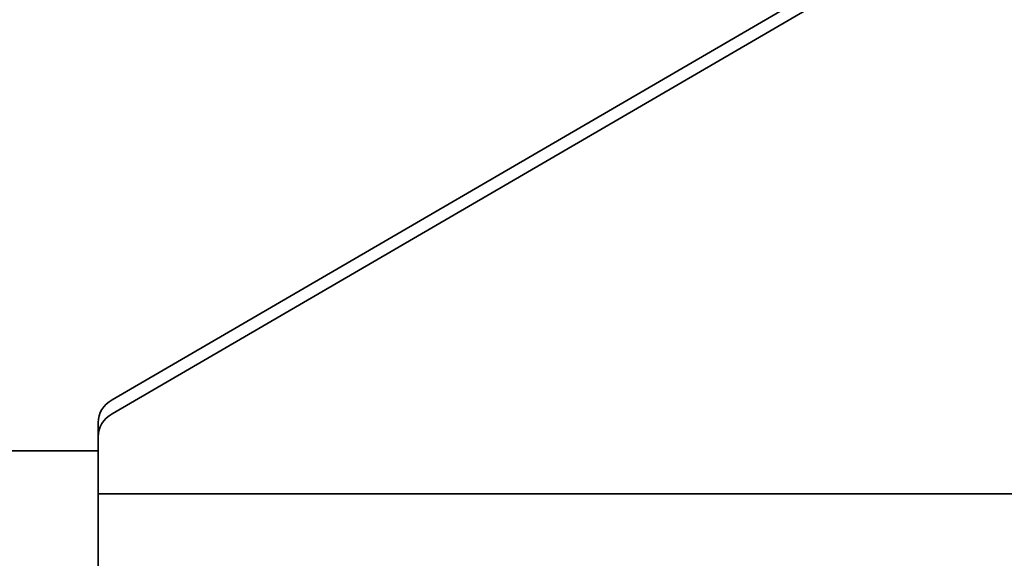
# Model space of a CAD drawing. Header units: millimetres. Extents: x 362 to 898, y 159 to 732.
# Tile 3 of 8: x 443 to 570, y 381 to 451. Entities that reach past the tile are written whole.
import ezdxf

# ---------------------------------------------------------------- set-up
doc = ezdxf.new("R2010")
doc.units = ezdxf.units.MM
doc.header["$LTSCALE"] = 3
doc.layers.add('Krawędzie widoczne(ISO)', color=7, linetype='Continuous', lineweight=35, true_color=0x262659)

msp = doc.modelspace()

# ---------------------------------------------------------------- linework, layer by layer
at = {"layer": 'Krawędzie widoczne(ISO)'}
for p, q in [((681.75, 533.61), (454.56, 401.33)), ((454.56, 399.51), (681.75, 531.78)), ((452.75, 398.35), (452.75, 396.53)), ((452.75, 389.12), (452.75, 396.53)), ((452.75, 394.7), (362.25, 394.7)), ((452.75, 387.5), (452.75, 389.12)), ((681.75, 389.12), (452.75, 389.12)), ((452.75, 379.27), (452.75, 387.5))]:
    msp.add_line(p, q, dxfattribs=at)
for centre in [(456.75, 398.35), (456.75, 396.53)]:
    msp.add_ellipse(centre, major_axis=(-4, 0), ratio=0.890047, start_param=5.291688, end_param=6.283185, dxfattribs=at)

doc.saveas('drawing.dxf')
